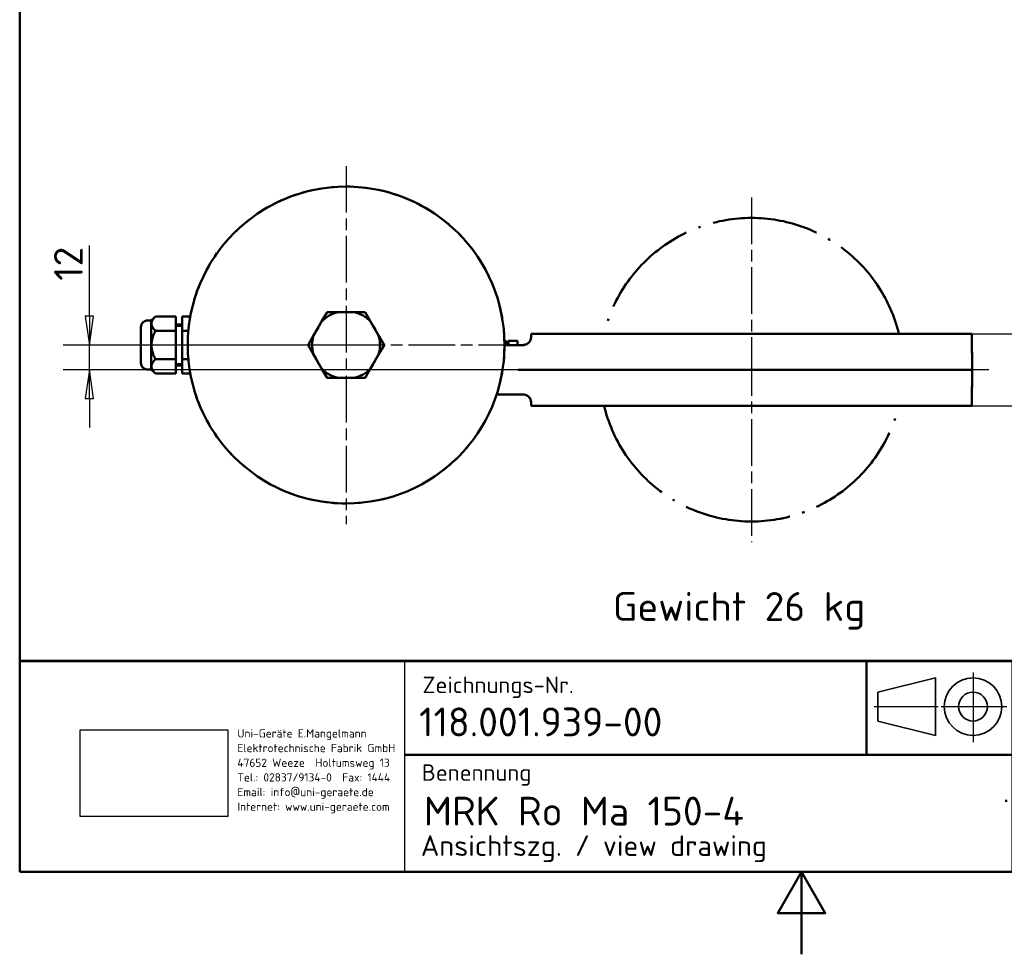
# Model space of a CAD drawing. Header units: millimetres. Extents: x 0 to 840, y 0 to 1188.
# Tile 1 of 18: x 40 to 519, y 0 to 454. Entities that reach past the tile are written whole.
import ezdxf
from ezdxf.enums import TextEntityAlignment as Align

# ---------------------------------------------------------------- set-up
doc = ezdxf.new("R2010")
doc.units = ezdxf.units.MM
doc.header["$LTSCALE"] = 4
doc.header["$XCLIPFRAME"] = 0
doc.linetypes.add('CHAIN', pattern=[0.35429999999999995, 0.2362, -0.0295, 0.0591, -0.0295])
doc.linetypes.add('LONG_DASH_DOTTED', pattern=[0.30010000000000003, 0.2362, -0.0295, 0.0049, -0.0295])
for name, color, linetype, lineweight in [('Bemaßungen(DIN)', 7, 'Continuous', 25), ('Gewinde(DIN)', 3, 'Continuous', 25), ('Mittelpunktmarkierung(DIN)', 4, 'CHAIN', 25), ('Rahmen_0', 179, 'Continuous', 50), ('Schraffur', 230, 'Continuous', 25), ('Sichtbare Kanten(DIN)', 7, 'Continuous', 50), ('Skizziergeometrie(DIN)', 179, 'Continuous', 50), ('Skizzierlinie(DIN)', 179, 'Continuous', 25), ('Symbole(DIN)', 179, 'Continuous', 25), ('Überlagerung [Formatvorlage Phantomlinien(DIN)]', 179, 'LONG_DASH_DOTTED', 50)]:
    doc.layers.add(name, color=color, linetype=linetype, lineweight=lineweight)
doc.styles.add('Aktuell-DIN', font='isocpeur.ttf')
doc.styles.add('STANDARD-BSI~0', font='isocpeur.ttf')
doc.dimstyles.new('STANDARD-DIN', dxfattribs={"dimscale": 4, "dimtxt": 3.5, "dimasz": 3.5, "dimexe": 3.174999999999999, "dimexo": 0, "dimgap": 0.8, "dimtad": 1, "dimrnd": 1e-08, "dimtxsty": 'STANDARD-BSI~0', "dimblk": 'Filled-1', "dimcen": 0.09, "dimdle": 10, "dimclrd": 5, "dimclre": 5, "dimclrt": 250, "dimadec": 1, "dimazin": 2, "dimtfac": 0.7142857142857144, "dimtdec": 3, "dimtmove": 0, "dimatfit": 3, "dimfxl": 1, "dimtolj": 1, "dimlwd": 25, "dimlwe": 25, "dimarcsym": 0})
picture_1 = doc.add_image_def('image1.bmp', size_in_pixel=(606, 355))

# ---------------------------------------------------------------- blocks, each defined once
blk = doc.blocks.new('Ränder Default Border')
at = {"layer": 'Rahmen_0', "flags": 128}
for points in [[(10, 10), (10, 287.0000076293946), (200, 287.0000076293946), (200, 10), (10, 10)], [(105, 0), (105, 10), (102.1132469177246, 5), (107.8867530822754, 5), (105, 10)]]:
    blk.add_lwpolyline(points, dxfattribs=at)
blk = doc.blocks.new('Schriftfelder DIN-UNI-Doku')
at = {"layer": 'Skizziergeometrie(DIN)'}
for p, q in [((290.0227314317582, 125.6332777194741), (100.0227314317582, 125.6332777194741)), ((100.0227314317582, 125.6332777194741), (100.0227314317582, 100)), ((229.9771582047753, 125.6332777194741), (229.9771582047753, 112.1763359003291)), ((100.0227314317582, 125.5910008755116), (290.0000000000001, 125.5910008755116)), ((202.9272003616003, 125.5910008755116), (202.9272003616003, 114.2226163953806)), ((220.64856944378, 100), (220.6485694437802, 125.5910008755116)), ((247.9081810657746, 125.5910008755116), (247.9081810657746, 112.1763359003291)), ((263.7771582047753, 112.1763359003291), (263.7771582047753, 125.5910008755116)), ((290, 100), (290.0000000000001, 125.5910008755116)), ((220.6485694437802, 121.2331015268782), (263.7771582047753, 121.2331015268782)), ((244.8070135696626, 117), (244.8070135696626, 117.3996785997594)), ((220.6485694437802, 116.5465662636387), (263.7771582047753, 116.5465662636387)), ((146.7999999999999, 114.2226163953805), (220.64856944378, 114.2226163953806)), ((220.6485694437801, 112.1763359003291), (290, 112.1763359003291)), ((219.8784248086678, 108.5), (219.8784248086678, 108.7508660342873)), ((221.3580170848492, 107.9064227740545), (290, 107.9064227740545)), ((100.0227314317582, 100), (290, 100))]:
    blk.add_line(p, q, dxfattribs=at)
at = {"layer": 'Skizziergeometrie(DIN)', "lineweight": 35}
for p, q in [((211.3123332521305, 123.5866428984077), (204.3123332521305, 121.8366428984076)), ((211.3123332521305, 116.5866428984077), (211.3123332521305, 123.5866428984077)), ((204.3123332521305, 121.8366428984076), (204.3123332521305, 118.3366428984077)), ((204.3123332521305, 118.3366428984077), (211.3123332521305, 116.5866428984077))]:
    blk.add_line(p, q, dxfattribs=at)
at = {"layer": 'Skizziergeometrie(DIN)', "linetype": 'LONG_DASH_DOTTED', "lineweight": 25, "ltscale": 11.12403297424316}
blk.add_line((215.8623332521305, 124.245067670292), (215.8623332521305, 115.7656527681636), dxfattribs=at)
at = {"layer": 'Skizziergeometrie(DIN)', "linetype": 'LONG_DASH_DOTTED', "lineweight": 25, "ltscale": 10.22910785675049}
blk.add_line((203.8359491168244, 120.0866428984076), (211.6332036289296, 120.0866428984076), dxfattribs=at)
at = {"layer": 'Skizziergeometrie(DIN)', "linetype": 'LONG_DASH_DOTTED', "lineweight": 25, "ltscale": 10.4478874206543}
blk.add_line((211.985200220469, 120.0866428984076), (219.9492200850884, 120.0866428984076), dxfattribs=at)
at = {"layer": 'Skizziergeometrie(DIN)', "lineweight": 35}
for radius in [3.499999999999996, 1.75]:
    blk.add_circle((215.8623332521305, 120.0866428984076), radius, dxfattribs=at)
at = {"layer": 'Skizzierlinie(DIN)', "linetype": 'Continuous'}
for p, q in [((229.9771582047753, 112.1763359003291), (229.9771582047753, 125.6332777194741)), ((146.8, 100), (146.7999999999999, 125.5910008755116)), ((220.6485694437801, 104.2500000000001), (263.0070135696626, 104.25)), ((263.0070135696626, 104.25), (290, 104.2500000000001))]:
    blk.add_line(p, q, dxfattribs=at)
at = {"layer": 'Symbole(DIN)', "color": 7, "char_height": 2.000000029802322, "style": 'Aktuell-DIN'}
for s, insert, width, attachment_point in [('\\fISOCPEUR|b0|i0;\\H2.0000;Zeichnungs-Nr.', (148.9639915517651, 123.727242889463), 35.14587594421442, 1), ('\\fISOCPEUR|b0|i0;\\H2.0000;Datum', (237.7224214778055, 121.5223246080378), 14.80114778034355, 8), ('\\fISOCPEUR|b0|i0;\\H2.0000;Name', (254.7881112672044, 121.5208710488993), 17.20114778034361, 8), ('\\fISOCPEUR|b0|i0;\\H2.0000;Maßstab', (272.0719802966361, 122.0024533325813), 10.75565811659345, 1), ('\\fISOCPEUR|b0|i0;\\H2.0000;Bearb.', (221.4145631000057, 117.5910008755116), 8.562595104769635, 7), ('\\fISOCPEUR|b0|i0;\\H2.0000;Gepr.', (221.6437175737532, 113.3410008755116), 8.333440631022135, 7), ('\\fISOCPEUR|b0|i0;\\H2.0000;Benennung', (148.8820425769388, 113.0792704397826), 30, 1), ('\\fISOCPEUR|b0|i0;\\H2.0000;Schutzvermerk nach DIN 34 beachten.', (221.7514170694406, 103), 59.33728204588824, 1)]:
    blk.add_mtext(s, dxfattribs=dict(at, insert=insert, width=width, attachment_point=attachment_point))
at = {"layer": 'Symbole(DIN)', "color": 179, "insert": (126.4775650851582, 117.3312824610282), "char_height": 1.000000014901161, "width": 20.29081130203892, "attachment_point": 1, "line_spacing_factor": 1.068348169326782, "style": 'Aktuell-DIN'}
blk.add_mtext('\\fISOCPEUR|b0|i0;\\H1.0000;Uni-Geräte E.Mangelmann\\PElektrotechnische Fabrik GmbH\\P47652 Weeze  Holtumsweg 13\\PTel.: 02837/9134-0  Fax: 1444\\PEmail: info@uni-geraete.de\\PInternet: www.uni-geraete.com', dxfattribs=at)
at = {"layer": 'Symbole(DIN)', "color": 7, "char_height": 2.000000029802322, "attachment_point": 7, "style": 'Aktuell-DIN'}
for s, insert in [('\\fISOCPEUR|b0|i0;\\H2.0000;Komm.-Nr.', (221.6884446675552, 109.6369929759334)), ('\\fISOCPEUR|b0|i0;\\H2.0000;Blatt', (221.8322834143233, 105.165895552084)), ('\\fISOCPEUR|b0|i0;\\H2.0000;von', (253.6488512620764, 105.2718038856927))]:
    blk.add_mtext(s, dxfattribs=dict(at, insert=insert))
at = {"layer": 'Symbole(DIN)', "color": 7, "style": 'Aktuell-DIN'}
for tag, p in [('BAUTEILNUMMER', (148.5564538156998, 118.2250018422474)), ('TITEL', (149.1291043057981, 107.3922545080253))]:
    blk.add_attdef(tag, text='', height=3.499999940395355, dxfattribs=at).set_placement(p, align=Align.MIDDLE_LEFT)
for tag, p in [('ERSTELLUNGSDATUM', (230.2395898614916, 117.5220630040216)), ('AUTOR', (249.1550728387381, 117.5539797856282)), ('KONTROLLDATUM', (230.6143338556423, 113.2701266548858)), ('KONTROLLIERT_VON', (249.5025282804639, 113.1039797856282))]:
    blk.add_attdef(tag, text='', height=2.000000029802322, dxfattribs=at).set_placement(p, align=Align.BOTTOM_LEFT)
blk.add_attdef('FirstViewScale', text='', height=3.499999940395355, dxfattribs=at).set_placement((276.7076507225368, 117.0013719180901), align=Align.TOP_CENTER)
for tag, p in [('Blattnummer', (240.4759100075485, 106.0947498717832)), ('Blattgröße', (277.0872062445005, 105.8656012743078))]:
    blk.add_attdef(tag, text='', height=2.000000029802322, dxfattribs=at).set_placement(p, align=Align.MIDDLE_CENTER)
blk.add_attdef('BTL_BE2', text='', height=2.5, dxfattribs=at).set_placement((148.7646904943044, 104.4475900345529), align=Align.TOP_LEFT)
image = blk.add_image(picture_1, insert=(107.3533959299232, 106.723864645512), size_in_units=(17.966900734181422, 10.52516462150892))
image.set_boundary_path([(-0.5, -0.5), (605.4999999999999, 354.5)])
image.dxf.clipping = 0
blk = doc.blocks.new('Filled-1')
at = {"color": 0}
for p, q in [((0, 0), (-1, 0.1428571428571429)), ((-1, 0.1428571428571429), (-1, -0.1428571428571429)), ((-1, 0), (0, 0)), ((-1, -0.1428571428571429), (0, 0))]:
    blk.add_line(p, q, dxfattribs=at)
at = {"color": 0, "flags": 128}
blk.add_lwpolyline([(-1, -0.1428571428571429), (0, 0), (-1, 0.1428571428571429), (-1, -0.1428571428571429)], dxfattribs=at)
at = {"color": 0}
blk.add_solid([(-1, -0.1428571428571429), (0, 0), (-1, 0.1428571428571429), (-1, -0.1428571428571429)], dxfattribs=at)
blk = doc.blocks.new('*D21')
at = {"layer": 'Bemaßungen(DIN)', "color": 5, "linetype": 'Continuous', "lineweight": 25}
for p, q in [((502.6898907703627, 301.5268578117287), (566.1632043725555, 301.5268578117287)), ((553.4632043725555, 287.5268578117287), (553.4632043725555, 280.5268578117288)), ((502.6898907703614, 266.5268578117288), (566.1632043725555, 266.5268578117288))]:
    blk.add_line(p, q, dxfattribs=at)
at = {"layer": 'Defpoints', "color": 0, "linetype": 'Continuous'}
for p in [(502.6898907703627, 301.5268578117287), (502.6898907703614, 266.5268578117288), (553.4632043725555, 266.5268578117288)]:
    blk.add_point(p, dxfattribs=at)
at = {"layer": 'Bemaßungen(DIN)', "color": 5, "linetype": 'Continuous', "lineweight": 25, "xscale": 14, "yscale": 14, "zscale": 14}
for p, rotation in [((553.4632043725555, 301.5268578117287), 90), ((553.4632043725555, 266.5268578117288), 270)]:
    blk.add_blockref('Filled-1', p, dxfattribs=dict(at, rotation=rotation))
at = {"layer": 'Bemaßungen(DIN)', "color": 250, "linetype": 'Continuous', "lineweight": 25, "true_color": 0x3f3f3f, "insert": (536.2632043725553, 275.6268578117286), "char_height": 14, "attachment_point": 1, "rotation": 90, "style": 'STANDARD-BSI~0'}
blk.add_mtext('\\A1;35', dxfattribs=at)
blk = doc.blocks.new('*D28')
at = {"layer": 'Bemaßungen(DIN)', "color": 5, "linetype": 'Continuous', "lineweight": 25}
for p, q in [((73.87238560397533, 310.0268578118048), (73.87238560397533, 344.4268578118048)), ((198.6462531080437, 296.0268578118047), (61.17238560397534, 296.0268578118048)), ((73.8723856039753, 284.0268578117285), (73.87238560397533, 296.0268578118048)), ((395.6462531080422, 284.0268578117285), (61.17238560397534, 284.0268578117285)), ((73.8723856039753, 270.0268578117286), (73.8723856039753, 256.0268578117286))]:
    blk.add_line(p, q, dxfattribs=at)
at = {"layer": 'Defpoints', "color": 0, "linetype": 'Continuous'}
for p in [(198.6462531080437, 296.0268578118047), (73.8723856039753, 284.0268578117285), (395.6462531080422, 284.0268578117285)]:
    blk.add_point(p, dxfattribs=at)
at = {"layer": 'Bemaßungen(DIN)', "color": 5, "linetype": 'Continuous', "lineweight": 25, "xscale": 14, "yscale": 14, "zscale": 14}
for p, rotation in [((73.87238560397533, 296.0268578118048), 270), ((73.8723856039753, 284.0268578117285), 90)]:
    blk.add_blockref('Filled-1', p, dxfattribs=dict(at, rotation=rotation))
at = {"layer": 'Bemaßungen(DIN)', "color": 250, "linetype": 'Continuous', "lineweight": 25, "true_color": 0x3f3f3f, "insert": (56.67238560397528, 327.2268578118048), "char_height": 14, "attachment_point": 1, "rotation": 90, "style": 'STANDARD-BSI~0'}
blk.add_mtext('\\A1;12', dxfattribs=at)

msp = doc.modelspace()

# ---------------------------------------------------------------- hatches: boundary and pattern name
at = {"layer": 'Schraffur'}
h = msp.add_hatch(dxfattribs=at)
h.set_pattern_fill('ANSI31', color=256, scale=50.8, style=0)
h.set_pattern_definition([(45, (0, 0), (-4.490128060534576, 4.490128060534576), [])])
edge = h.paths.add_edge_path()
edge.add_spline(control_points=[(226.0201066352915, 499.8810128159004), (235.7813041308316, 425.9197151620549), (182.6853450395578, 556.5379202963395), (214.301801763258, 394.9114224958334), (141.9138528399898, 498.330556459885), (165.2029936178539, 499.8810128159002)], knot_values=[0, 0, 0, 0, 0, 0.4952767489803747, 1, 1, 1, 1, 1], degree=4, periodic=0)
edge.add_line((165.2029936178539, 499.8810128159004), (226.0201066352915, 499.8810128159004))

# ---------------------------------------------------------------- linework, layer by layer
at = {"layer": 'Gewinde(DIN)'}
for p, q in [((118.9462531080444, 305.0068578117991), (115.9462531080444, 305.0068578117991)), ((115.9462531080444, 287.0468578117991), (118.9462531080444, 287.0468578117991))]:
    msp.add_line(p, q, dxfattribs=at)
at = {"layer": 'Mittelpunktmarkierung(DIN)', "linetype": 'CHAIN', "ltscale": 23.99096870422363}
for p, q in [((198.6462531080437, 383.006111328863), (198.6462531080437, 209.0476042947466)), ((395.6462531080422, 367.7768578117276), (395.6462531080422, 274.0268578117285)), ((285.6255066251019, 296.0268578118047), (87.43922426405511, 296.0268578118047)), ((395.6462531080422, 294.0268578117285), (395.6462531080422, 200.2768578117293)), ((510.9502633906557, 284.0268578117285), (247.6025853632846, 284.0268578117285))]:
    msp.add_line(p, q, dxfattribs=at)
at = {"layer": 'Mittelpunktmarkierung(DIN)', "linetype": 'CHAIN', "ltscale": 5.55593729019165}
msp.add_line((405.6462531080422, 284.0268578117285), (385.6462531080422, 284.0268578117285), dxfattribs=at)
at = {"layer": 'Sichtbare Kanten(DIN)'}
for p, q in [((186.7540571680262, 307.4289712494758), (189.4086489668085, 312.0268580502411)), ((189.4086489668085, 312.0268580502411), (194.7178310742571, 312.0268580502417)), ((202.574675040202, 312.0268578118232), (194.7178311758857, 312.0268578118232)), ((202.5746751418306, 312.0268580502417), (207.8838572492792, 312.0268580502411)), ((207.8838572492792, 312.0268580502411), (210.5384490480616, 307.4289712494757)), ((103.9462531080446, 307.8832642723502), (101.9462531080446, 307.8832642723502)), ((103.9462531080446, 307.8832642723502), (105.9462531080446, 309.8832642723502)), ((103.9462531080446, 307.8832642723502), (103.9462531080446, 284.1704513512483)), ((115.9462531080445, 309.8832642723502), (105.9462531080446, 309.8832642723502)), ((115.9462531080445, 302.9550610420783), (115.9462531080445, 309.8832642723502)), ((122.924357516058, 309.8832642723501), (118.9462531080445, 309.8832642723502)), ((118.9462531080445, 309.8832642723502), (118.9462531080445, 302.9550610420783)), ((186.754057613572, 307.4289710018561), (182.8256356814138, 300.6247446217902)), ((214.4668705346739, 300.6247446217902), (210.5384486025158, 307.4289710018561)), ((98.94625310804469, 287.1704513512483), (98.94625310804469, 304.8832642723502)), ((115.9462531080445, 302.9550610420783), (105.9462531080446, 302.9550610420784)), ((118.9462531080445, 306.0268578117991), (115.9462531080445, 306.0268578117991)), ((115.9462531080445, 289.0986545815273), (115.9462531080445, 302.9550610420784)), ((121.9794058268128, 302.9550610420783), (118.9462531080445, 302.9550610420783)), ((118.9462531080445, 302.9550610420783), (118.9462531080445, 289.0986545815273)), ((288.6026154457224, 301.5268578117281), (288.57521431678, 299.9570481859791)), ((288.6026154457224, 301.5268578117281), (502.6898907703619, 301.5268578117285)), ((502.6898907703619, 301.5268578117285), (502.9953544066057, 284.0268578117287)), ((180.1710448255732, 296.0268578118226), (182.8256354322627, 300.6247446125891)), ((214.4668707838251, 300.6247446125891), (217.1214613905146, 296.0268578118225)), ((276.3637044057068, 298.026857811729), (275.599521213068, 298.026857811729)), ((276.3637044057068, 296.026857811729), (276.3637044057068, 298.026857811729)), ((277.5911434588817, 298.0268578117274), (277.4516617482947, 298.0268578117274)), ((277.4516617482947, 296.0268578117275), (277.4516617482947, 298.0268578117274)), ((282.0080642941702, 298.026857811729), (277.5911434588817, 298.026857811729)), ((277.5911434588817, 296.026857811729), (277.5911434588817, 298.026857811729)), ((282.0080642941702, 296.026857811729), (282.0080642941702, 298.026857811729)), ((182.8256354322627, 291.4289710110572), (180.1710448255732, 296.0268578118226)), ((217.1214613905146, 296.0268578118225), (214.4668707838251, 291.4289710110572)), ((282.2672997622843, 296.0268578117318), (275.6255066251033, 296.0268578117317)), ((285.2533392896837, 296.026858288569), (282.2672991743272, 296.0268582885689)), ((115.9462531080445, 289.0986545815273), (105.9462531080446, 289.0986545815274)), ((115.9462531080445, 282.1704513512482), (115.9462531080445, 289.0986545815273)), ((121.9794058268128, 289.0986545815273), (118.9462531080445, 289.0986545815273)), ((118.9462531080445, 289.0986545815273), (118.9462531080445, 282.1704513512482)), ((182.8256356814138, 291.4289710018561), (186.754057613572, 284.6247446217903)), ((210.5384486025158, 284.6247446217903), (214.4668705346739, 291.4289710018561)), ((103.9462531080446, 284.1704513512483), (101.9462531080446, 284.1704513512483)), ((103.9462531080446, 284.1704513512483), (105.9462531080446, 282.1704513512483)), ((118.9462531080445, 286.0268578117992), (115.9462531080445, 286.0268578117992)), ((189.4086489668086, 280.026857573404), (186.7540571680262, 284.6247443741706)), ((210.5384490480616, 284.6247443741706), (207.8838572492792, 280.026857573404)), ((282.1950774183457, 284.026857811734), (291.8644480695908, 284.0268578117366)), ((291.8644487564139, 284.0268578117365), (502.9953544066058, 284.0268578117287)), ((502.6898907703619, 266.5268578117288), (502.9953544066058, 284.0268578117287)), ((115.9462531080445, 282.1704513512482), (105.9462531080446, 282.1704513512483)), ((122.924357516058, 282.1704513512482), (118.9462531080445, 282.1704513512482)), ((194.7178310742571, 280.0268575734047), (189.4086489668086, 280.026857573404)), ((194.7178311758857, 280.0268578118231), (202.574675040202, 280.0268578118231)), ((207.8838572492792, 280.026857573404), (202.5746751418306, 280.0268575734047)), ((271.7886175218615, 272.0268578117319), (282.2672997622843, 272.026857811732)), ((282.2672991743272, 272.0268573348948), (285.2533392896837, 272.0268573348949)), ((288.6026154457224, 266.5268578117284), (288.57521431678, 268.0966674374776)), ((502.6898907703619, 266.5268578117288), (288.6026154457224, 266.5268578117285))]:
    msp.add_line(p, q, dxfattribs=at)
at = {"layer": 'Sichtbare Kanten(DIN)', "flags": 128}
for points in [[(105.9462540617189, 309.8832640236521), (105.630707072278, 309.5558366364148), (105.3492515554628, 309.2392620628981), (105.0998943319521, 308.9321956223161), (104.880921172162, 308.6334118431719), (104.6908705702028, 308.341778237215), (104.5285003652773, 308.0562421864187), (104.3927758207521, 307.7758190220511), (104.2828433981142, 307.499578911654), (104.1980283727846, 307.22663374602), (104.1378062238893, 306.9561323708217), (104.1018193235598, 306.687245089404), (104.0898459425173, 306.4191624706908), (104.1018193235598, 306.1510798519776), (104.1378062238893, 305.8821931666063), (104.1980283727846, 305.611691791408), (104.2828433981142, 305.3387472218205), (104.3927758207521, 305.0625065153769), (104.5285003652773, 304.7820833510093), (104.6908705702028, 304.4965473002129), (104.880921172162, 304.2049130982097), (105.0998943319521, 303.9061293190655), (105.3492515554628, 303.5990640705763), (105.630707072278, 303.2824883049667), (105.9462540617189, 302.9550609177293)], [(105.9462540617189, 302.9550609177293), (105.630707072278, 302.3002061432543), (105.3492515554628, 301.6670558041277), (105.0998943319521, 301.052924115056), (104.880921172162, 300.4553568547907), (104.6908705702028, 299.872088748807), (104.5285003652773, 299.301016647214), (104.3927758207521, 298.7401703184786), (104.2828433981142, 298.1876892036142), (104.1980283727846, 297.6417997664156), (104.1378062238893, 297.1007964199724), (104.1018193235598, 296.5630235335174), (104.0898459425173, 296.0268578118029), (104.1018193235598, 295.4906920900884), (104.1378062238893, 294.9529192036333), (104.1980283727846, 294.4119158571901), (104.2828433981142, 293.8660264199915), (104.3927758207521, 293.3135453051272), (104.5285003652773, 292.7526989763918), (104.6908705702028, 292.1816268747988), (104.880921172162, 291.598358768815), (105.0998943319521, 291.0007915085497), (105.3492515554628, 290.3866598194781), (105.630707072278, 289.7535094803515), (105.9462540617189, 289.0986547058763)], [(105.9462540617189, 289.0986547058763), (105.630707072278, 288.7712273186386), (105.3492515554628, 288.4546515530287), (105.0998943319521, 288.1475863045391), (104.880921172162, 287.8488025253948), (104.6908705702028, 287.5571683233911), (104.5285003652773, 287.2716322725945), (104.3927758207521, 286.9912091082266), (104.2828433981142, 286.7149684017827), (104.1980283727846, 286.4420238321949), (104.1378062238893, 286.1715224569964), (104.1018193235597, 285.9026357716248), (104.0898459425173, 285.6345531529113), (104.1018193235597, 285.3664705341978), (104.1378062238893, 285.0975832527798), (104.1980283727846, 284.8270818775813), (104.2828433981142, 284.554136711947), (104.3927758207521, 284.2778966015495), (104.5285003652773, 283.9974734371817), (104.6908705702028, 283.7119373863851), (104.880921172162, 283.4203037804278), (105.0998943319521, 283.1215200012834), (105.3492515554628, 282.814453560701), (105.630707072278, 282.497878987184), (105.9462540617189, 282.1704515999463)]]:
    msp.add_lwpolyline(points, dxfattribs=at)
at = {"layer": 'Sichtbare Kanten(DIN)'}
msp.add_circle((198.6462531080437, 296.0268578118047), 76.97925351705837, dxfattribs=at)
for centre, radius, start, end in [((198.6462531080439, 296.0268578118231), 16.47520861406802, 103.7947482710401, 136.2052517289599), ((198.6462531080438, 296.0268578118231), 16.47520861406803, 43.79474827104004, 76.20525172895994), ((101.9462531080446, 304.8832642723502), 2.999999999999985, 90, 180), ((198.6462531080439, 296.0268578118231), 16.47520861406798, 163.7947482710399, 196.2052517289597), ((198.6462531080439, 296.0268578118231), 16.475208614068, 343.79474827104, 16.20525172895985), ((284.5758235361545, 300.0268578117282), 3.999999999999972, 270, 359.0000000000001), ((101.9462531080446, 287.1704513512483), 2.999999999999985, 180, 270), ((198.6462531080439, 296.0268578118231), 16.47520861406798, 223.7947482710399, 256.20525172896), ((198.6462531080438, 296.0268578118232), 16.47520861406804, 283.79474827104, 316.2052517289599), ((284.5758235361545, 268.0268578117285), 3.999999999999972, 0.9999999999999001, 90)]:
    msp.add_arc(centre, radius, start, end, dxfattribs=at)
at = {"layer": 'Überlagerung [Formatvorlage Phantomlinien(DIN)]', "ltscale": 1.864718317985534}
for p, q in [((186.7540571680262, 307.4289712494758), (189.4086489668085, 312.0268580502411)), ((207.8838572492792, 312.0268580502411), (210.5384490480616, 307.4289712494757)), ((189.4086489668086, 280.026857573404), (186.7540571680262, 284.6247443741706)), ((210.5384490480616, 284.6247443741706), (207.8838572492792, 280.026857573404))]:
    msp.add_line(p, q, dxfattribs=at)
at = {"layer": 'Überlagerung [Formatvorlage Phantomlinien(DIN)]', "ltscale": 1.864718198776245}
for p, q in [((189.4086489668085, 312.0268580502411), (194.7178310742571, 312.0268580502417)), ((202.5746751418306, 312.0268580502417), (207.8838572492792, 312.0268580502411)), ((180.1710448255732, 296.0268578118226), (182.8256354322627, 300.6247446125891)), ((214.4668707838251, 300.6247446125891), (217.1214613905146, 296.0268578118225)), ((182.8256354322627, 291.4289710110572), (180.1710448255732, 296.0268578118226)), ((217.1214613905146, 296.0268578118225), (214.4668707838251, 291.4289710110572)), ((194.7178310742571, 280.0268575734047), (189.4086489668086, 280.026857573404)), ((207.8838572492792, 280.026857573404), (202.5746751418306, 280.0268575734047))]:
    msp.add_line(p, q, dxfattribs=at)
at = {"layer": 'Überlagerung [Formatvorlage Phantomlinien(DIN)]', "ltscale": 2.576745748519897}
for p, q in [((202.574675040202, 312.0268578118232), (194.7178311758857, 312.0268578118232)), ((186.754057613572, 307.4289710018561), (182.8256356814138, 300.6247446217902)), ((214.4668705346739, 300.6247446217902), (210.5384486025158, 307.4289710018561)), ((182.8256356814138, 291.4289710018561), (186.754057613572, 284.6247446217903)), ((210.5384486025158, 284.6247446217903), (214.4668705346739, 291.4289710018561)), ((194.7178311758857, 280.0268578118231), (202.574675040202, 280.0268578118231))]:
    msp.add_line(p, q, dxfattribs=at)
at = {"layer": 'Überlagerung [Formatvorlage Phantomlinien(DIN)]', "ltscale": 0.6558493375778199}
for p, q in [((103.9462531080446, 307.8832642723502), (101.9462531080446, 307.8832642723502)), ((276.3637044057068, 296.026857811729), (276.3637044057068, 298.026857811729)), ((277.4516617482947, 296.0268578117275), (277.4516617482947, 298.0268578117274)), ((277.5911434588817, 296.026857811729), (277.5911434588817, 298.026857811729)), ((282.0080642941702, 296.026857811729), (282.0080642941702, 298.026857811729)), ((103.9462531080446, 284.1704513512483), (101.9462531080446, 284.1704513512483))]:
    msp.add_line(p, q, dxfattribs=at)
at = {"layer": 'Überlagerung [Formatvorlage Phantomlinien(DIN)]', "ltscale": 0.9275524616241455}
for p, q in [((103.9462531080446, 307.8832642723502), (105.9462531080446, 309.8832642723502)), ((103.9462531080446, 284.1704513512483), (105.9462531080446, 282.1704513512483))]:
    msp.add_line(p, q, dxfattribs=at)
at = {"layer": 'Überlagerung [Formatvorlage Phantomlinien(DIN)]', "ltscale": 12.21630001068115}
msp.add_line((103.9462531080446, 307.8832642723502), (103.9462531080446, 284.1704513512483), dxfattribs=at)
at = {"layer": 'Überlagerung [Formatvorlage Phantomlinien(DIN)]', "ltscale": 3.279646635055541}
for p, q in [((115.9462531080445, 309.8832642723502), (105.9462531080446, 309.8832642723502)), ((115.9462531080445, 302.9550610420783), (105.9462531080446, 302.9550610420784)), ((115.9462531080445, 289.0986545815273), (105.9462531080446, 289.0986545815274)), ((115.9462531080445, 282.1704513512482), (105.9462531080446, 282.1704513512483))]:
    msp.add_line(p, q, dxfattribs=at)
at = {"layer": 'Überlagerung [Formatvorlage Phantomlinien(DIN)]', "ltscale": 4.544450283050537}
for p, q in [((115.9462531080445, 302.9550610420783), (115.9462531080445, 309.8832642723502)), ((118.9462531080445, 309.8832642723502), (118.9462531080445, 302.9550610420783)), ((115.9462531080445, 289.0986545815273), (115.9462531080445, 302.9550610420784)), ((118.9462531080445, 302.9550610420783), (118.9462531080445, 289.0986545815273)), ((115.9462531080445, 282.1704513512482), (115.9462531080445, 289.0986545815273)), ((118.9462531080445, 289.0986545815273), (118.9462531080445, 282.1704513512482))]:
    msp.add_line(p, q, dxfattribs=at)
at = {"layer": 'Überlagerung [Formatvorlage Phantomlinien(DIN)]', "ltscale": 1.304617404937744}
for p, q in [((122.924357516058, 309.8832642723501), (118.9462531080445, 309.8832642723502)), ((122.924357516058, 282.1704513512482), (118.9462531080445, 282.1704513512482))]:
    msp.add_line(p, q, dxfattribs=at)
at = {"layer": 'Überlagerung [Formatvorlage Phantomlinien(DIN)]', "ltscale": 9.125211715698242}
msp.add_line((98.94625310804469, 287.1704513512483), (98.94625310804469, 304.8832642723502), dxfattribs=at)
at = {"layer": 'Überlagerung [Formatvorlage Phantomlinien(DIN)]', "ltscale": 0.9838240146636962}
for p, q in [((118.9462531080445, 306.0268578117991), (115.9462531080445, 306.0268578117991)), ((118.9462531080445, 286.0268578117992), (115.9462531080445, 286.0268578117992))]:
    msp.add_line(p, q, dxfattribs=at)
at = {"layer": 'Überlagerung [Formatvorlage Phantomlinien(DIN)]', "ltscale": 0.9946972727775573}
for p, q in [((121.9794058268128, 302.9550610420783), (118.9462531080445, 302.9550610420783)), ((121.9794058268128, 289.0986545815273), (118.9462531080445, 289.0986545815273))]:
    msp.add_line(p, q, dxfattribs=at)
at = {"layer": 'Überlagerung [Formatvorlage Phantomlinien(DIN)]', "ltscale": 0.5148361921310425}
for p, q in [((288.6026154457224, 301.5268578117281), (288.57521431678, 299.9570481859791)), ((288.6026154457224, 266.5268578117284), (288.57521431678, 268.0966674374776))]:
    msp.add_line(p, q, dxfattribs=at)
at = {"layer": 'Überlagerung [Formatvorlage Phantomlinien(DIN)]', "ltscale": 46.69103622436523}
for p, q in [((288.6026154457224, 301.5268578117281), (502.6898907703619, 301.5268578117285)), ((502.6898907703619, 266.5268578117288), (288.6026154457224, 266.5268578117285))]:
    msp.add_line(p, q, dxfattribs=at)
at = {"layer": 'Überlagerung [Formatvorlage Phantomlinien(DIN)]', "ltscale": 5.740330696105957}
for p, q in [((502.6898907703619, 301.5268578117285), (502.9953544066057, 284.0268578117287)), ((502.6898907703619, 266.5268578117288), (502.9953544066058, 284.0268578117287))]:
    msp.add_line(p, q, dxfattribs=at)
at = {"layer": 'Überlagerung [Formatvorlage Phantomlinien(DIN)]', "ltscale": 0.25053271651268}
msp.add_line((276.3637044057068, 298.026857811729), (275.599521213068, 298.026857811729), dxfattribs=at)
at = {"layer": 'Überlagerung [Formatvorlage Phantomlinien(DIN)]', "ltscale": 0.0456464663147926}
msp.add_line((277.5911434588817, 298.0268578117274), (277.4516617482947, 298.0268578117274), dxfattribs=at)
at = {"layer": 'Überlagerung [Formatvorlage Phantomlinien(DIN)]', "ltscale": 1.448538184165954}
msp.add_line((282.0080642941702, 298.026857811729), (277.5911434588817, 298.026857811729), dxfattribs=at)
at = {"layer": 'Überlagerung [Formatvorlage Phantomlinien(DIN)]', "ltscale": 2.178239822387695}
msp.add_line((282.2672997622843, 296.0268578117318), (275.6255066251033, 296.0268578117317), dxfattribs=at)
at = {"layer": 'Überlagerung [Formatvorlage Phantomlinien(DIN)]', "ltscale": 0.9837862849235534}
for p, q in [((285.2533392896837, 296.026858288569), (282.2672991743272, 296.0268582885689)), ((282.2672991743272, 272.0268573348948), (285.2533392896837, 272.0268573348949))]:
    msp.add_line(p, q, dxfattribs=at)
at = {"layer": 'Überlagerung [Formatvorlage Phantomlinien(DIN)]', "ltscale": 4.30384349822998}
msp.add_line((282.1950774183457, 284.026857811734), (291.8644480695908, 284.0268578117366), dxfattribs=at)
at = {"layer": 'Überlagerung [Formatvorlage Phantomlinien(DIN)]', "ltscale": 51.56534194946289}
msp.add_line((291.8644487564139, 284.0268578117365), (502.9953544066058, 284.0268578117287), dxfattribs=at)
at = {"layer": 'Überlagerung [Formatvorlage Phantomlinien(DIN)]', "ltscale": 3.436642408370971}
msp.add_line((271.7886175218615, 272.0268578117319), (282.2672997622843, 272.026857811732), dxfattribs=at)
at = {"layer": 'Überlagerung [Formatvorlage Phantomlinien(DIN)]', "ltscale": 4.748065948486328, "flags": 128}
for points in [[(105.9462540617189, 309.8832640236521), (105.630707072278, 309.5558366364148), (105.3492515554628, 309.2392620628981), (105.0998943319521, 308.9321956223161), (104.880921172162, 308.6334118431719), (104.6908705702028, 308.341778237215), (104.5285003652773, 308.0562421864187), (104.3927758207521, 307.7758190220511), (104.2828433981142, 307.499578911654), (104.1980283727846, 307.22663374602), (104.1378062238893, 306.9561323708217), (104.1018193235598, 306.687245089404), (104.0898459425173, 306.4191624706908), (104.1018193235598, 306.1510798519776), (104.1378062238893, 305.8821931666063), (104.1980283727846, 305.611691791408), (104.2828433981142, 305.3387472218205), (104.3927758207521, 305.0625065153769), (104.5285003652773, 304.7820833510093), (104.6908705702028, 304.4965473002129), (104.880921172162, 304.2049130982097), (105.0998943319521, 303.9061293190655), (105.3492515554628, 303.5990640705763), (105.630707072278, 303.2824883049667), (105.9462540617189, 302.9550609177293)], [(105.9462540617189, 289.0986547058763), (105.630707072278, 288.7712273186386), (105.3492515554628, 288.4546515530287), (105.0998943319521, 288.1475863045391), (104.880921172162, 287.8488025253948), (104.6908705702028, 287.5571683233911), (104.5285003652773, 287.2716322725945), (104.3927758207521, 286.9912091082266), (104.2828433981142, 286.7149684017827), (104.1980283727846, 286.4420238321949), (104.1378062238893, 286.1715224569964), (104.1018193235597, 285.9026357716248), (104.0898459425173, 285.6345531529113), (104.1018193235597, 285.3664705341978), (104.1378062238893, 285.0975832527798), (104.1980283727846, 284.8270818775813), (104.2828433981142, 284.554136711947), (104.3927758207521, 284.2778966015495), (104.5285003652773, 283.9974734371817), (104.6908705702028, 283.7119373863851), (104.880921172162, 283.4203037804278), (105.0998943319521, 283.1215200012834), (105.3492515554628, 282.814453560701), (105.630707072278, 282.497878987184), (105.9462540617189, 282.1704515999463)]]:
    msp.add_lwpolyline(points, dxfattribs=at)
at = {"layer": 'Überlagerung [Formatvorlage Phantomlinien(DIN)]', "ltscale": 4.748065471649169, "flags": 128}
msp.add_lwpolyline([(105.9462540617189, 302.9550609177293), (105.630707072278, 302.3002061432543), (105.3492515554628, 301.6670558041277), (105.0998943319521, 301.052924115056), (104.880921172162, 300.4553568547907), (104.6908705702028, 299.872088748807), (104.5285003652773, 299.301016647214), (104.3927758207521, 298.7401703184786), (104.2828433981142, 298.1876892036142), (104.1980283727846, 297.6417997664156), (104.1378062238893, 297.1007964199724), (104.1018193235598, 296.5630235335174), (104.0898459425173, 296.0268578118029), (104.1018193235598, 295.4906920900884), (104.1378062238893, 294.9529192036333), (104.1980283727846, 294.4119158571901), (104.2828433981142, 293.8660264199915), (104.3927758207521, 293.3135453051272), (104.5285003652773, 292.7526989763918), (104.6908705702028, 292.1816268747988), (104.880921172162, 291.598358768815), (105.0998943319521, 291.0007915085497), (105.3492515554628, 290.3866598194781), (105.630707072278, 289.7535094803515), (105.9462540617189, 289.0986547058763)], dxfattribs=at)
at = {"layer": 'Überlagerung [Formatvorlage Phantomlinien(DIN)]', "ltscale": 50.36601638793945}
msp.add_circle((198.6462531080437, 296.0268578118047), 76.97925351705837, dxfattribs=at)
at = {"layer": 'Überlagerung [Formatvorlage Phantomlinien(DIN)]', "ltscale": 54.52499008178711}
for start, end in [(13.72653901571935, 166.2734609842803), (193.7265390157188, 346.2734609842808)]:
    msp.add_arc((395.6462531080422, 284.0268578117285), 73.74999999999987, start, end, dxfattribs=at)
at = {"layer": 'Überlagerung [Formatvorlage Phantomlinien(DIN)]', "ltscale": 3.056470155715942}
for centre, radius, start, end in [((198.6462531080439, 296.0268578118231), 16.47520861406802, 103.7947482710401, 136.2052517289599), ((198.6462531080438, 296.0268578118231), 16.47520861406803, 43.79474827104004, 76.20525172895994), ((198.6462531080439, 296.0268578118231), 16.47520861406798, 163.7947482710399, 196.2052517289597), ((198.6462531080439, 296.0268578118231), 16.475208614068, 343.79474827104, 16.20525172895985), ((198.6462531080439, 296.0268578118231), 16.47520861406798, 223.7947482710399, 256.20525172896), ((198.6462531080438, 296.0268578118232), 16.47520861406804, 283.79474827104, 316.2052517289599)]:
    msp.add_arc(centre, radius, start, end, dxfattribs=at)
at = {"layer": 'Überlagerung [Formatvorlage Phantomlinien(DIN)]', "ltscale": 1.545444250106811}
for centre, start, end in [((101.9462531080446, 304.8832642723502), 90, 180), ((101.9462531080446, 287.1704513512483), 180, 270)]:
    msp.add_arc(centre, 2.999999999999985, start, end, dxfattribs=at)
at = {"layer": 'Überlagerung [Formatvorlage Phantomlinien(DIN)]', "ltscale": 2.037728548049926}
for centre, start, end in [((284.5758235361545, 300.0268578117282), 270, 359.0000000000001), ((284.5758235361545, 268.0268578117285), 0.9999999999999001, 90)]:
    msp.add_arc(centre, 3.999999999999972, start, end, dxfattribs=at)

# ---------------------------------------------------------------- block references
at = {"xscale": 4, "yscale": 4, "zscale": 4}
msp.add_blockref('Ränder Default Border', (0, 0), dxfattribs=at)
msp.add_blockref('Schriftfelder DIN-UNI-Doku', (-360.0909257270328, -360), dxfattribs=at).add_auto_attribs({'BAUTEILNUMMER': '118.001.939-00', 'TITEL': 'MRK Ro Ma 150-4', 'ERSTELLUNGSDATUM': '23.09.2010', 'AUTOR': 'Bettray', 'KONTROLLIERT_VON': 'BY', 'KONTROLLDATUM': '24.03.2011', 'Blattnummer': '1 ', 'Blattgröße': 'A4', 'FirstViewScale': '1:4', 'BTL_BE2': 'Ansichtszg. / view drawing         '})

# ---------------------------------------------------------------- texts
at = {"layer": 'Symbole(DIN)', "color": 7, "insert": (328.3285567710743, 175.9940945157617), "char_height": 13.99999976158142, "width": 120.3506469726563, "attachment_point": 1, "style": 'Aktuell-DIN'}
msp.add_mtext('{Gewicht 26 kg}', dxfattribs=at)

# ---------------------------------------------------------------- dimensions: what is measured, and where the dimension line sits
at = {"layer": 'Bemaßungen(DIN)', "color": 5, "linetype": 'Continuous', "lineweight": 25, "true_color": 0x0000ff}
for base, p1, p2, angle, picture, middle in [((73.8723856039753, 284.0268578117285), (198.6462531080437, 296.0268578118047), (395.6462531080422, 284.0268578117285), 90, '*D28', (73.87238560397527, 334.2268578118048)), ((553.4632043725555, 266.5268578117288), (502.6898907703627, 301.5268578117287), (502.6898907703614, 266.5268578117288), 270, '*D21', (553.4632043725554, 284.0268578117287))]:
    dim = msp.add_linear_dim(base=base, p1=p1, p2=p2, angle=angle, dimstyle='STANDARD-DIN', override={"dimdec": 2, "dimtp": 0, "dimtm": 0, "dimtdec": 3, "dimatfit": 2}, dxfattribs=at)
    dim.commit()
    dim.dimension.update_dxf_attribs({"geometry": picture, "text_midpoint": middle, "dimtype": 160})

doc.saveas('drawing.dxf')
